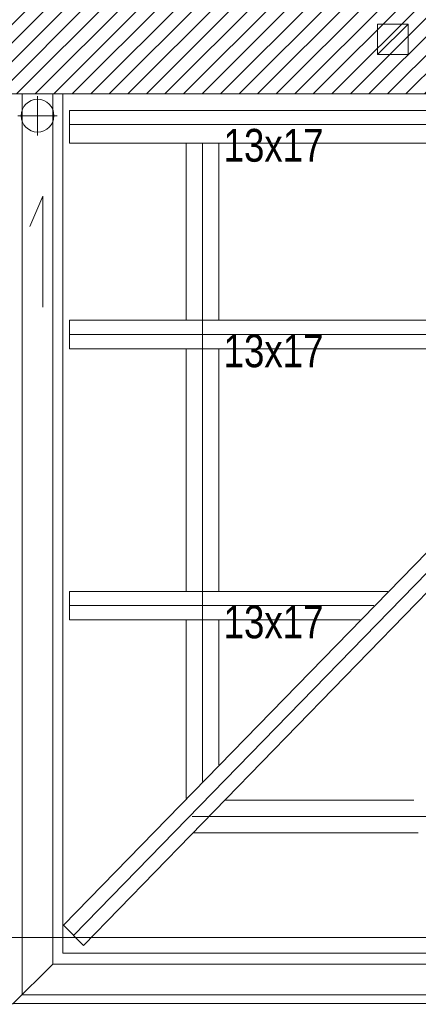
# Model space of a CAD drawing. Header units: millimetres. Extents: x -573548 to 674770, y -210017 to -47794.
# Tile 6 of 234: x 81942 to 83766, y -155327 to -150823. Entities that reach past the tile are written whole.
import ezdxf
from ezdxf.enums import TextEntityAlignment as Align

# ---------------------------------------------------------------- set-up
doc = ezdxf.new("R2010")
doc.units = ezdxf.units.MM
for name, color, linetype, lineweight in [('A.05 RZUT 1 PIĘTRA_is$0$A-WIDOK_Nr_pióra__21', 8, 'Continuous', 9), ('A.05 RZUT 1 PIĘTRA_is$0$A-WIDOK_Nr_pióra__8', 8, 'Continuous', 9), ('A.05 RZUT 1 PIĘTRA_is$0$detalokna_Nr_pióra__8', 8, 'Continuous', 9), ('A.05 RZUT 1 PIĘTRA_is$0$Drawing & Figure_Nr_pióra__18', 8, 'Continuous', 9), ('A.05 RZUT 1 PIĘTRA_is$0$Nowe_00 ZMIANY_Nr_pióra__59', 8, 'Continuous', 9), ('A.05 RZUT 1 PIĘTRA_is$0$opisy inne_Nr_pióra__1', 8, 'Continuous', 9), ('A.05 RZUT 1 PIĘTRA_is$0$OSIE_Nr_pióra__1', 8, 'Continuous', 9), ('A.05 RZUT 1 PIĘTRA_is$0$podwaliny_Nr_pióra__7', 8, 'Continuous', 9), ('A.05 RZUT 1 PIĘTRA_is$0$RURY SPUSTOWE_Nr_pióra__2', 8, 'Continuous', 9), ('A.05 RZUT 1 PIĘTRA_is$0$RURY SPUSTOWE_Nr_pióra__3', 8, 'Continuous', 9), ('A.05 RZUT 1 PIĘTRA_is$0$Structural - Bearing_Nr_pióra__21', 8, 'Continuous', 9), ('A.05 RZUT 1 PIĘTRA_is$0$Structural - Grid', 8, 'Continuous', 9), ('A.05 RZUT 1 PIĘTRA_is$0$Structural - Grid_Nr_pióra__17', 8, 'Continuous', 9), ('A.05 RZUT 1 PIĘTRA_is$0$WIDOK_Nr_pióra__1', 8, 'Continuous', 9), ('A.05 RZUT 1 PIĘTRA_is$0$WIDOK_Nr_pióra__3', 8, 'Continuous', 9), ('A.05 RZUT 1 PIĘTRA_is$0$wiezba_Nr_pióra__2', 8, 'Continuous', 9)]:
    doc.layers.add(name, color=color, linetype=linetype, lineweight=lineweight)
doc.styles.add('A.05 RZUT 1 PIĘTRA_is$0$STYL_AUTOMATYCZNY_1', font='arial.ttf')
doc.styles.add('A.05 RZUT 1 PIĘTRA_is$0$STYL_AUTOMATYCZNY_4', font='arial.ttf', dxfattribs={"width": 0.8})

# ---------------------------------------------------------------- blocks, each defined once
blk = doc.blocks.new('A.05 RZUT 1 PIĘTRA_is$0$Standardowy znacznik osi_3')
at = {"layer": 'A.05 RZUT 1 PIĘTRA_is$0$Structural - Grid_Nr_pióra__17'}
blk.add_line((2962.2, 0), (40906.6, 0), dxfattribs=at)
at = {"layer": 'A.05 RZUT 1 PIĘTRA_is$0$Structural - Grid_Nr_pióra__17', "style": 'A.05 RZUT 1 PIĘTRA_is$0$STYL_AUTOMATYCZNY_1'}
for tag, p in [('AC_MarkerText_1_0', (-250, -335)), ('AC_MarkerText_1_1', (44118.7, -335))]:
    blk.add_attdef(tag, text='', height=350, rotation=180, dxfattribs=at).set_placement(p, align=Align.TOP_CENTER)
blk = doc.blocks.new('A.05 RZUT 1 PIĘTRA_is')
at = {"layer": 'A.05 RZUT 1 PIĘTRA_is$0$Drawing & Figure_Nr_pióra__18'}
h = blk.add_hatch(dxfattribs=at)
h.set_pattern_fill('Common_Brick_0001', color=256, style=0, pattern_type=2)
h.set_pattern_definition([(45, (0, 0), (-42.426407, 42.426407), [])])
h.paths.add_polyline_path([(80273.6, -100096.9), (80333.6, -100096.9), (80333.6, -101162.8), (82194.1, -101162.9), (82238.1, -101162.9), (82378.1, -101162.9), (82378.1, -101162.8), (86069.2, -101163), (86069.2, -101161.5), (86069.2, -101123), (86234.1, -101122.8), (86248, -100822.8), (86244.3, -100822.8), (86243.7, -100492.8), (80803.6, -100492.8), (80803.6, -99972.8), (80688.6, -99956.9), (80563.6, -99956.9), (80333.6, -99956.9), (80309.6, -99956.9), (80309.6, -99971.9, 0.436052), (80299.6, -99981.6), (80299.6, -100054, -0.371445), (80286.6, -100069.9), (80286.6, -100081.9), (80273.6, -100081.9)])
at = {"layer": 'A.05 RZUT 1 PIĘTRA_is$0$A-WIDOK_Nr_pióra__21'}
blk.add_line((83864.1, -100982.8), (84004.1, -100982.8), dxfattribs=at)
blk.add_lwpolyline([(84004.1, -100982.8), (84004.1, -100842.8), (83864.1, -100842.8), (83864.1, -100982.8)], dxfattribs=at)
at = {"layer": 'A.05 RZUT 1 PIĘTRA_is$0$A-WIDOK_Nr_pióra__8'}
blk.add_line((83864.1, -100982.8), (84004.1, -100842.8), dxfattribs=at)
at = {"layer": 'A.05 RZUT 1 PIĘTRA_is$0$detalokna_Nr_pióra__8'}
for p in [(82424.1, -101162.8), (87564.1, -105092.8)]:
    blk.add_line(p, (82424.1, -105092.8), dxfattribs=at)
at = {"layer": 'A.05 RZUT 1 PIĘTRA_is$0$Nowe_00 ZMIANY_Nr_pióra__59', "flags": 128}
blk.add_lwpolyline([(82378.1, -101162.8), (86069.2, -101163), (86069.2, -101123), (87762.4, -101122.8), (87762.4, -102100.8), (87662.4, -102100.8), (87662.4, -102410.8), (87574.3, -102411.9), (87574.3, -103580.4), (87592.9, -104560.9), (87592.9, -105142.8), (82378.1, -105142.8)], close=True, dxfattribs=at)
at = {"layer": 'A.05 RZUT 1 PIĘTRA_is$0$OSIE_Nr_pióra__1'}
for p, q in [((82472.9, -105011.5), (86323.1, -101059.5)), ((82308.3, -101352.2), (82308.3, -101172.2)), ((82218.3, -101262.2), (82398.3, -101262.2)), ((82454.1, -101302.8), (85990.5, -101302.8)), ((83062.9, -104307.6), (83062.9, -101387.8)), ((82454.1, -102262.8), (85055.2, -102262.8)), ((82454.1, -103502.8), (83847.1, -103502.8)), ((87558.9, -104467.9), (83015.3, -104467.9))]:
    blk.add_line(p, q, dxfattribs=at)
at = {"layer": 'A.05 RZUT 1 PIĘTRA_is$0$podwaliny_Nr_pióra__7'}
for p, q in [((82987.9, -101387.8), (82987.9, -102197.8)), ((83137.9, -101387.8), (83137.9, -102197.8)), ((82987.9, -102327.8), (82987.9, -103437.8)), ((83137.9, -102327.8), (83137.9, -103437.8)), ((82987.9, -103567.8), (82987.9, -104384.6)), ((83137.9, -103567.8), (83137.9, -104230.6)), ((84029.6, -104392.9), (83166.3, -104392.9)), ((84029.6, -104542.9), (83020.2, -104542.9))]:
    blk.add_line(p, q, dxfattribs=at)
at = {"layer": 'A.05 RZUT 1 PIĘTRA_is$0$RURY SPUSTOWE_Nr_pióra__2'}
blk.add_lwpolyline([(82332.3, -102137.8), (82332.3, -101630.8), (82272.5, -101768.4)], dxfattribs=at)
at = {"layer": 'A.05 RZUT 1 PIĘTRA_is$0$RURY SPUSTOWE_Nr_pióra__3'}
blk.add_circle((82308.3, -101262.2), 75, dxfattribs=at)
at = {"layer": 'A.05 RZUT 1 PIĘTRA_is$0$Structural - Bearing_Nr_pióra__21'}
blk.add_line((86069.2, -101163), (80333.6, -101162.8), dxfattribs=at)
at = {"layer": 'A.05 RZUT 1 PIĘTRA_is$0$WIDOK_Nr_pióra__1'}
for p, q in [((82194.1, -105326.7), (82378.1, -105142.8)), ((87564.1, -105322.8), (82194.1, -105322.8))]:
    blk.add_line(p, q, dxfattribs=at)
blk.add_lwpolyline([(87592.9, -105282.8), (82238.1, -105282.8), (82238.1, -101162.8)], dxfattribs=at)
at = {"layer": 'A.05 RZUT 1 PIĘTRA_is$0$WIDOK_Nr_pióra__3'}
blk.add_lwpolyline([(87592.9, -105142.8), (82378.1, -105142.8), (82378.1, -101162.8)], dxfattribs=at)
at = {"layer": 'A.05 RZUT 1 PIĘTRA_is$0$wiezba_Nr_pióra__2'}
for p, q in [((82427.5, -104964.9), (86161.5, -101132.3)), ((86053.8, -101237.8), (82454.1, -101237.8)), ((82454.1, -101237.8), (82454.1, -101387.8)), ((82518.2, -105058.1), (86253.7, -101218.9)), ((85907.7, -101387.8), (82454.1, -101387.8)), ((85118.5, -102197.8), (82454.1, -102197.8)), ((82454.1, -102197.8), (82454.1, -102327.8)), ((84991.9, -102327.8), (82454.1, -102327.8)), ((83910.5, -103437.8), (82454.1, -103437.8)), ((83910.5, -103437.8), (82454.1, -103437.8)), ((82454.1, -103437.8), (82454.1, -103567.8)), ((83783.8, -103567.8), (82454.1, -103567.8)), ((84050.5, -104542.9), (83088.5, -104542.9)), ((82427.5, -104964.9), (82518.2, -105058.1))]:
    blk.add_line(p, q, dxfattribs=at)
at = {"layer": 'A.05 RZUT 1 PIĘTRA_is$0$Structural - Grid', "zscale": 1000, "rotation": 180}
blk.add_blockref('A.05 RZUT 1 PIĘTRA_is$0$Standardowy znacznik osi_3', (121686.6, -105021.8), dxfattribs=at)
at = {"layer": 'A.05 RZUT 1 PIĘTRA_is$0$opisy inne_Nr_pióra__1', "char_height": 150, "attachment_point": 5, "style": 'A.05 RZUT 1 PIĘTRA_is$0$STYL_AUTOMATYCZNY_4'}
for insert in [(83388, -101398.7), (83388, -102338.7), (83388, -103578.7)]:
    blk.add_mtext('\\A1;{\\pqc;\\fArial|b0|i0|c238|p0;\\W0.800000;13x17}', dxfattribs=dict(at, insert=insert))

msp = doc.modelspace()

# ---------------------------------------------------------------- block references
at = {"color": 150}
msp.add_blockref('A.05 RZUT 1 PIĘTRA_is', (-284.4, -50000), dxfattribs=at)

doc.saveas('drawing.dxf')
